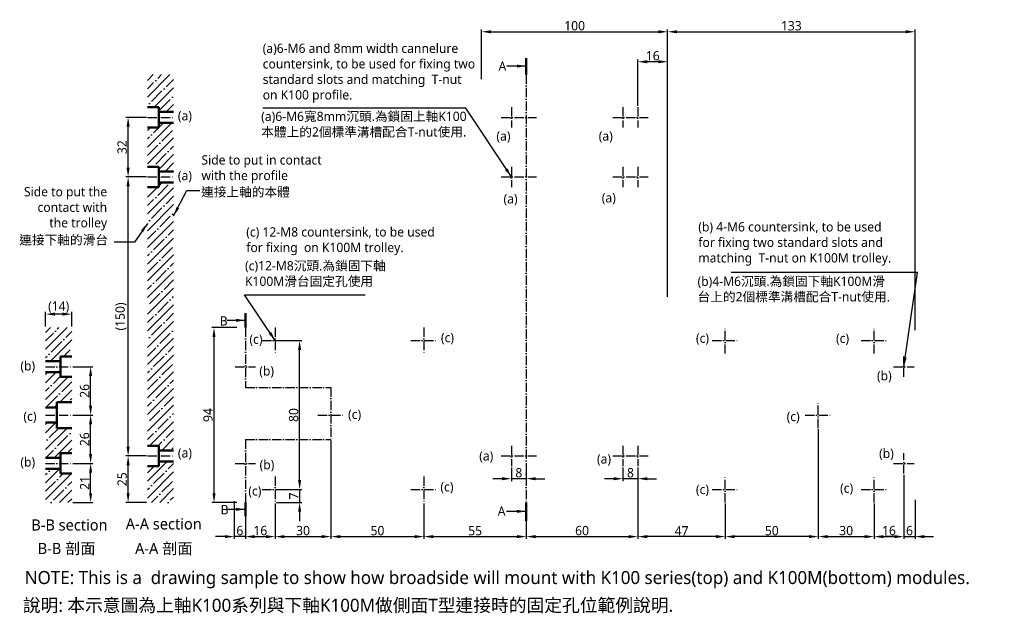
# Model space of a CAD drawing. Header units: millimetres. Extents: x 284 to 813, y 192 to 511.
import ezdxf

# ---------------------------------------------------------------- set-up
doc = ezdxf.new("R2010")
doc.units = ezdxf.units.MM
doc.linetypes.add('中心線5', pattern=[7.2, 5, -1, 0.2, -1])
doc.layers.add('中心線', color=5, linetype='中心線5')
doc.layers.add('標註線', color=3, linetype='Continuous')
doc.styles.get("Standard").update_dxf_attribs({"font": 'msjh.ttf'})
doc.dimstyles.new('ISO-25', dxfattribs={"dimtxt": 5, "dimasz": 5, "dimexe": 1.25, "dimexo": 0.625, "dimtad": 1, "dimdec": 8, "dimtxsty": 'Standard', "dimcen": 2.5, "dimadec": 0, "dimazin": 0, "dimtfac": 1, "dimtdec": 8, "dimtmove": 0, "dimatfit": 3, "dimfxl": 0, "dimarcsym": 0})

# ---------------------------------------------------------------- blocks, each defined once
blk = doc.blocks.new('*D1')
at = {"layer": 'Defpoints', "color": 0}
for p in [(311.81, 272.39), (321.99, 272.39), (311.81, 251.39)]:
    blk.add_point(p, dxfattribs=at)
at = {"layer": '標註線', "color": 0, "lineweight": -2}
for p, q in [((312.43, 272.39), (323.24, 272.39)), ((321.99, 256.39), (321.99, 267.39)), ((312.43, 251.39), (323.24, 251.39))]:
    blk.add_line(p, q, dxfattribs=at)
at = {"layer": '標註線', "color": 0}
for points in [[(321.16, 267.39), (322.83, 267.39), (321.99, 272.39)], [(321.16, 256.39), (322.83, 256.39), (321.99, 251.39)]]:
    blk.add_solid(points, dxfattribs=at)
at = {"layer": '標註線', "color": 0, "insert": (318.81, 261.89), "char_height": 5, "attachment_point": 5, "rotation": 90}
blk.add_mtext('21', dxfattribs=at)
blk = doc.blocks.new('*D2')
at = {"layer": 'Defpoints', "color": 0}
for p in [(297.81, 352.65), (297.81, 345.39), (311.81, 345.39)]:
    blk.add_point(p, dxfattribs=at)
at = {"layer": '標註線', "color": 0, "lineweight": -2}
for p, q in [((297.81, 346.02), (297.81, 353.9)), ((306.81, 352.65), (302.81, 352.65)), ((311.81, 346.02), (311.81, 353.9))]:
    blk.add_line(p, q, dxfattribs=at)
at = {"layer": '標註線', "color": 0}
for points in [[(302.81, 353.48), (302.81, 351.82), (297.81, 352.65)], [(306.81, 353.48), (306.81, 351.82), (311.81, 352.65)]]:
    blk.add_solid(points, dxfattribs=at)
at = {"layer": '標註線', "color": 0, "insert": (304.81, 356.4), "char_height": 5, "attachment_point": 5}
blk.add_mtext('(14)', dxfattribs=at)
blk = doc.blocks.new('*D3')
at = {"layer": 'Defpoints', "color": 0}
for p in [(399.21, 252.77), (405.21, 251.39), (399.21, 233.04)]:
    blk.add_point(p, dxfattribs=at)
at = {"layer": '標註線', "color": 0, "lineweight": -2}
for p, q in [((399.21, 252.14), (399.21, 231.79)), ((405.21, 250.77), (405.21, 231.79)), ((394.21, 233.04), (389.21, 233.04)), ((405.21, 233.04), (399.21, 233.04)), ((410.21, 233.04), (415.21, 233.04))]:
    blk.add_line(p, q, dxfattribs=at)
at = {"layer": '標註線', "color": 0}
for points in [[(394.21, 233.87), (394.21, 232.2), (399.21, 233.04)], [(410.21, 233.87), (410.21, 232.2), (405.21, 233.04)]]:
    blk.add_solid(points, dxfattribs=at)
at = {"layer": '標註線', "color": 0, "insert": (402.21, 236.25), "char_height": 5, "attachment_point": 5}
blk.add_mtext('6', dxfattribs=at)
blk = doc.blocks.new('*D4')
at = {"layer": 'Defpoints', "color": 0}
for p in [(388.33, 345.39), (401.21, 345.39), (401.21, 251.39)]:
    blk.add_point(p, dxfattribs=at)
at = {"layer": '標註線', "color": 0, "lineweight": -2}
for p, q in [((400.59, 345.39), (387.08, 345.39)), ((388.33, 256.39), (388.33, 340.39)), ((400.59, 251.39), (387.08, 251.39))]:
    blk.add_line(p, q, dxfattribs=at)
at = {"layer": '標註線', "color": 0}
for points in [[(387.5, 340.39), (389.17, 340.39), (388.33, 345.39)], [(387.5, 256.39), (389.17, 256.39), (388.33, 251.39)]]:
    blk.add_solid(points, dxfattribs=at)
at = {"layer": '標註線', "color": 0, "insert": (385.12, 298.39), "char_height": 5, "attachment_point": 5, "rotation": 90}
blk.add_mtext('94', dxfattribs=at)
blk = doc.blocks.new('*D5')
at = {"layer": 'Defpoints', "color": 0}
for p in [(765.21, 504.41), (632.21, 361.39), (765.21, 343.39)]:
    blk.add_point(p, dxfattribs=at)
at = {"layer": '標註線', "color": 0, "lineweight": -2}
for p, q in [((632.21, 362.02), (632.21, 505.66)), ((637.21, 504.41), (760.21, 504.41)), ((765.21, 344.02), (765.21, 505.66))]:
    blk.add_line(p, q, dxfattribs=at)
at = {"layer": '標註線', "color": 0}
for points in [[(637.21, 505.24), (637.21, 503.57), (632.21, 504.41)], [(760.21, 505.24), (760.21, 503.57), (765.21, 504.41)]]:
    blk.add_solid(points, dxfattribs=at)
at = {"layer": '標註線', "color": 0, "insert": (698.71, 507.63), "char_height": 5, "attachment_point": 5}
blk.add_mtext('133', dxfattribs=at)
blk = doc.blocks.new('*D6')
at = {"layer": 'Defpoints', "color": 0}
for p in [(342.15, 276.39), (352.58, 276.39), (352.58, 251.39)]:
    blk.add_point(p, dxfattribs=at)
at = {"layer": '標註線', "color": 0, "lineweight": -2}
for p, q in [((351.96, 276.39), (340.9, 276.39)), ((342.15, 256.39), (342.15, 271.39)), ((351.96, 251.39), (340.9, 251.39))]:
    blk.add_line(p, q, dxfattribs=at)
at = {"layer": '標註線', "color": 0}
for points in [[(341.32, 271.39), (342.98, 271.39), (342.15, 276.39)], [(341.32, 256.39), (342.98, 256.39), (342.15, 251.39)]]:
    blk.add_solid(points, dxfattribs=at)
at = {"layer": '標註線', "color": 0, "insert": (338.94, 263.89), "char_height": 5, "attachment_point": 5, "rotation": 90}
blk.add_mtext('25', dxfattribs=at)
blk = doc.blocks.new('*D9')
at = {"layer": 'Defpoints', "color": 0}
for p in [(311.81, 298.39), (321.99, 298.39), (311.81, 272.39)]:
    blk.add_point(p, dxfattribs=at)
at = {"layer": '標註線', "color": 0, "lineweight": -2}
for p, q in [((312.43, 298.39), (323.24, 298.39)), ((321.99, 277.39), (321.99, 293.39)), ((312.43, 272.39), (323.24, 272.39))]:
    blk.add_line(p, q, dxfattribs=at)
at = {"layer": '標註線', "color": 0}
for points in [[(321.16, 293.39), (322.83, 293.39), (321.99, 298.39)], [(321.16, 277.39), (322.83, 277.39), (321.99, 272.39)]]:
    blk.add_solid(points, dxfattribs=at)
at = {"layer": '標註線', "color": 0, "insert": (318.78, 285.39), "char_height": 5, "attachment_point": 5, "rotation": 90}
blk.add_mtext('26', dxfattribs=at)
blk = doc.blocks.new('*D10')
at = {"layer": 'Defpoints', "color": 0}
for p in [(311.81, 324.39), (321.99, 324.39), (311.81, 298.39)]:
    blk.add_point(p, dxfattribs=at)
at = {"layer": '標註線', "color": 0, "lineweight": -2}
for p, q in [((312.43, 324.39), (323.24, 324.39)), ((321.99, 303.39), (321.99, 319.39)), ((312.43, 298.39), (323.24, 298.39))]:
    blk.add_line(p, q, dxfattribs=at)
at = {"layer": '標註線', "color": 0}
for points in [[(321.16, 319.39), (322.83, 319.39), (321.99, 324.39)], [(321.16, 303.39), (322.83, 303.39), (321.99, 298.39)]]:
    blk.add_solid(points, dxfattribs=at)
at = {"layer": '標註線', "color": 0, "insert": (318.78, 311.39), "char_height": 5, "attachment_point": 5, "rotation": 90}
blk.add_mtext('26', dxfattribs=at)
blk = doc.blocks.new('*D12')
at = {"layer": 'Defpoints', "color": 0}
for p in [(616.21, 270.27), (556.21, 251.39), (616.21, 233.04)]:
    blk.add_point(p, dxfattribs=at)
at = {"layer": '標註線', "color": 0, "lineweight": -2}
for p, q in [((616.21, 269.64), (616.21, 231.79)), ((556.21, 250.77), (556.21, 231.79)), ((561.21, 233.04), (611.21, 233.04))]:
    blk.add_line(p, q, dxfattribs=at)
at = {"layer": '標註線', "color": 0}
for points in [[(561.21, 233.87), (561.21, 232.2), (556.21, 233.04)], [(611.21, 233.87), (611.21, 232.2), (616.21, 233.04)]]:
    blk.add_solid(points, dxfattribs=at)
at = {"layer": '標註線', "color": 0, "insert": (586.21, 236.25), "char_height": 5, "attachment_point": 5}
blk.add_mtext('60', dxfattribs=at)
blk = doc.blocks.new('*D14')
at = {"layer": 'Defpoints', "color": 0}
for p in [(759.21, 266.27), (765.21, 253.39), (765.21, 233.04)]:
    blk.add_point(p, dxfattribs=at)
at = {"layer": '標註線', "color": 0, "lineweight": -2}
for p, q in [((759.21, 265.64), (759.21, 231.79)), ((765.21, 252.77), (765.21, 231.79)), ((754.21, 233.04), (749.21, 233.04)), ((759.21, 233.04), (765.21, 233.04)), ((770.21, 233.04), (775.21, 233.04))]:
    blk.add_line(p, q, dxfattribs=at)
at = {"layer": '標註線', "color": 0}
for points in [[(754.21, 233.87), (754.21, 232.2), (759.21, 233.04)], [(770.21, 233.87), (770.21, 232.2), (765.21, 233.04)]]:
    blk.add_solid(points, dxfattribs=at)
at = {"layer": '標註線', "color": 0, "insert": (762.21, 236.25), "char_height": 5, "attachment_point": 5}
blk.add_mtext('6', dxfattribs=at)
blk = doc.blocks.new('*D15')
at = {"layer": 'Defpoints', "color": 0}
for p in [(616.21, 488.31), (632.21, 478.39), (616.21, 463.89)]:
    blk.add_point(p, dxfattribs=at)
at = {"layer": '標註線', "color": 0, "lineweight": -2}
for p, q in [((616.21, 464.52), (616.21, 489.56)), ((627.21, 488.31), (621.21, 488.31)), ((632.21, 479.02), (632.21, 489.56))]:
    blk.add_line(p, q, dxfattribs=at)
at = {"layer": '標註線', "color": 0}
for points in [[(621.21, 489.14), (621.21, 487.47), (616.21, 488.31)], [(627.21, 489.14), (627.21, 487.47), (632.21, 488.31)]]:
    blk.add_solid(points, dxfattribs=at)
at = {"layer": '標註線', "color": 0, "insert": (624.21, 491.53), "char_height": 5, "attachment_point": 5}
blk.add_mtext('16', dxfattribs=at)
blk = doc.blocks.new('*D16')
at = {"layer": 'Defpoints', "color": 0}
for p in [(548.21, 270.89), (556.21, 270.89), (548.21, 264.16)]:
    blk.add_point(p, dxfattribs=at)
at = {"layer": '標註線', "color": 0, "lineweight": -2}
for p, q in [((548.21, 270.27), (548.21, 262.91)), ((556.21, 270.27), (556.21, 262.91)), ((543.21, 264.16), (538.21, 264.16)), ((556.21, 264.16), (548.21, 264.16)), ((561.21, 264.16), (566.21, 264.16))]:
    blk.add_line(p, q, dxfattribs=at)
at = {"layer": '標註線', "color": 0}
for points in [[(543.21, 264.99), (543.21, 263.33), (548.21, 264.16)], [(561.21, 264.99), (561.21, 263.33), (556.21, 264.16)]]:
    blk.add_solid(points, dxfattribs=at)
at = {"layer": '標註線', "color": 0, "insert": (552.21, 267.37), "char_height": 5, "attachment_point": 5}
blk.add_mtext('8', dxfattribs=at)
blk = doc.blocks.new('*D17')
at = {"layer": 'Defpoints', "color": 0}
for p in [(608.21, 270.89), (616.21, 270.89), (608.21, 264.16)]:
    blk.add_point(p, dxfattribs=at)
at = {"layer": '標註線', "color": 0, "lineweight": -2}
for p, q in [((608.21, 270.27), (608.21, 262.91)), ((616.21, 270.27), (616.21, 262.91)), ((603.21, 264.16), (598.21, 264.16)), ((616.21, 264.16), (608.21, 264.16)), ((621.21, 264.16), (626.21, 264.16))]:
    blk.add_line(p, q, dxfattribs=at)
at = {"layer": '標註線', "color": 0}
for points in [[(603.21, 264.99), (603.21, 263.33), (608.21, 264.16)], [(621.21, 264.99), (621.21, 263.33), (616.21, 264.16)]]:
    blk.add_solid(points, dxfattribs=at)
at = {"layer": '標註線', "color": 0, "insert": (612.21, 267.37), "char_height": 5, "attachment_point": 5}
blk.add_mtext('8', dxfattribs=at)
blk = doc.blocks.new('*D19')
at = {"layer": 'Defpoints', "color": 0}
for p in [(451.21, 285.24), (421.21, 251.39), (451.21, 233.04)]:
    blk.add_point(p, dxfattribs=at)
at = {"layer": '標註線', "color": 0, "lineweight": -2}
for p, q in [((451.21, 284.62), (451.21, 231.79)), ((421.21, 250.77), (421.21, 231.79)), ((426.21, 233.04), (446.21, 233.04))]:
    blk.add_line(p, q, dxfattribs=at)
at = {"layer": '標註線', "color": 0}
for points in [[(426.21, 233.87), (426.21, 232.2), (421.21, 233.04)], [(446.21, 233.87), (446.21, 232.2), (451.21, 233.04)]]:
    blk.add_solid(points, dxfattribs=at)
at = {"layer": '標註線', "color": 0, "insert": (436.21, 236.25), "char_height": 5, "attachment_point": 5}
blk.add_mtext('30', dxfattribs=at)
blk = doc.blocks.new('*D21')
at = {"layer": 'Defpoints', "color": 0}
for p in [(713.21, 290.14), (743.21, 250.77), (743.21, 233.04)]:
    blk.add_point(p, dxfattribs=at)
at = {"layer": '標註線', "color": 0, "lineweight": -2}
for p, q in [((713.21, 289.52), (713.21, 231.79)), ((743.21, 250.14), (743.21, 231.79)), ((718.21, 233.04), (738.21, 233.04))]:
    blk.add_line(p, q, dxfattribs=at)
at = {"layer": '標註線', "color": 0}
for points in [[(718.21, 233.87), (718.21, 232.2), (713.21, 233.04)], [(738.21, 233.87), (738.21, 232.2), (743.21, 233.04)]]:
    blk.add_solid(points, dxfattribs=at)
at = {"layer": '標註線', "color": 0, "insert": (728.21, 236.25), "char_height": 5, "attachment_point": 5}
blk.add_mtext('30', dxfattribs=at)
blk = doc.blocks.new('*D22')
at = {"layer": 'Defpoints', "color": 0}
for p in [(421.21, 338.39), (434.36, 338.39), (421.21, 258.39)]:
    blk.add_point(p, dxfattribs=at)
at = {"layer": '標註線', "color": 0, "lineweight": -2}
for p, q in [((421.84, 338.39), (435.61, 338.39)), ((434.36, 263.39), (434.36, 333.39)), ((421.84, 258.39), (435.61, 258.39))]:
    blk.add_line(p, q, dxfattribs=at)
at = {"layer": '標註線', "color": 0}
for points in [[(433.53, 333.39), (435.19, 333.39), (434.36, 338.39)], [(433.53, 263.39), (435.19, 263.39), (434.36, 258.39)]]:
    blk.add_solid(points, dxfattribs=at)
at = {"layer": '標註線', "color": 0, "insert": (431.15, 298.39), "char_height": 5, "attachment_point": 5, "rotation": 90}
blk.add_mtext('80', dxfattribs=at)
blk = doc.blocks.new('*D23')
at = {"layer": 'Defpoints', "color": 0}
for p in [(451.21, 285.24), (501.21, 251.39), (501.21, 233.04)]:
    blk.add_point(p, dxfattribs=at)
at = {"layer": '標註線', "color": 0, "lineweight": -2}
for p, q in [((451.21, 284.62), (451.21, 231.79)), ((501.21, 250.77), (501.21, 231.79)), ((456.21, 233.04), (496.21, 233.04))]:
    blk.add_line(p, q, dxfattribs=at)
at = {"layer": '標註線', "color": 0}
for points in [[(456.21, 233.87), (456.21, 232.2), (451.21, 233.04)], [(496.21, 233.87), (496.21, 232.2), (501.21, 233.04)]]:
    blk.add_solid(points, dxfattribs=at)
at = {"layer": '標註線', "color": 0, "insert": (476.21, 236.25), "char_height": 5, "attachment_point": 5}
blk.add_mtext('50', dxfattribs=at)
blk = doc.blocks.new('*D24')
at = {"layer": 'Defpoints', "color": 0}
for p in [(501.21, 251.39), (556.21, 251.39), (556.21, 233.04)]:
    blk.add_point(p, dxfattribs=at)
at = {"layer": '標註線', "color": 0, "lineweight": -2}
for p, q in [((501.21, 250.77), (501.21, 231.79)), ((556.21, 250.77), (556.21, 231.79)), ((506.21, 233.04), (551.21, 233.04))]:
    blk.add_line(p, q, dxfattribs=at)
at = {"layer": '標註線', "color": 0}
for points in [[(506.21, 233.87), (506.21, 232.2), (501.21, 233.04)], [(551.21, 233.87), (551.21, 232.2), (556.21, 233.04)]]:
    blk.add_solid(points, dxfattribs=at)
at = {"layer": '標註線', "color": 0, "insert": (528.71, 236.2), "char_height": 5, "attachment_point": 5}
blk.add_mtext('55', dxfattribs=at)
blk = doc.blocks.new('*D25')
at = {"layer": 'Defpoints', "color": 0}
for p in [(713.21, 291.39), (663.21, 251.39), (663.21, 233.04)]:
    blk.add_point(p, dxfattribs=at)
at = {"layer": '標註線', "color": 0, "lineweight": -2}
for p, q in [((713.21, 290.77), (713.21, 231.79)), ((663.21, 250.77), (663.21, 231.79)), ((708.21, 233.04), (668.21, 233.04))]:
    blk.add_line(p, q, dxfattribs=at)
at = {"layer": '標註線', "color": 0}
for points in [[(668.21, 233.87), (668.21, 232.2), (663.21, 233.04)], [(708.21, 233.87), (708.21, 232.2), (713.21, 233.04)]]:
    blk.add_solid(points, dxfattribs=at)
at = {"layer": '標註線', "color": 0, "insert": (688.21, 236.25), "char_height": 5, "attachment_point": 5}
blk.add_mtext('50', dxfattribs=at)
blk = doc.blocks.new('*D26')
at = {"layer": 'Defpoints', "color": 0}
for p in [(616.21, 250.77), (663.21, 251.39), (616.21, 233.04)]:
    blk.add_point(p, dxfattribs=at)
at = {"layer": '標註線', "color": 0, "lineweight": -2}
for p, q in [((616.21, 250.14), (616.21, 231.79)), ((663.21, 250.77), (663.21, 231.79)), ((658.21, 233.04), (621.21, 233.04))]:
    blk.add_line(p, q, dxfattribs=at)
at = {"layer": '標註線', "color": 0}
for points in [[(621.21, 233.87), (621.21, 232.2), (616.21, 233.04)], [(658.21, 233.87), (658.21, 232.2), (663.21, 233.04)]]:
    blk.add_solid(points, dxfattribs=at)
at = {"layer": '標註線', "color": 0, "insert": (639.71, 236.16), "char_height": 5, "attachment_point": 5}
blk.add_mtext('47', dxfattribs=at)
blk = doc.blocks.new('*D27')
at = {"layer": 'Defpoints', "color": 0}
for p in [(632.21, 504.41), (532.21, 478.39), (632.21, 478.39)]:
    blk.add_point(p, dxfattribs=at)
at = {"layer": '標註線', "color": 0, "lineweight": -2}
for p, q in [((532.21, 479.02), (532.21, 505.66)), ((537.21, 504.41), (627.21, 504.41)), ((632.21, 479.02), (632.21, 505.66))]:
    blk.add_line(p, q, dxfattribs=at)
at = {"layer": '標註線', "color": 0}
for points in [[(537.21, 505.24), (537.21, 503.57), (532.21, 504.41)], [(627.21, 505.24), (627.21, 503.57), (632.21, 504.41)]]:
    blk.add_solid(points, dxfattribs=at)
at = {"layer": '標註線', "color": 0, "insert": (582.21, 507.63), "char_height": 5, "attachment_point": 5}
blk.add_mtext('100', dxfattribs=at)
blk = doc.blocks.new('*D28')
at = {"layer": 'Defpoints', "color": 0}
for p in [(421.21, 258.39), (421.21, 251.39), (434.36, 251.39)]:
    blk.add_point(p, dxfattribs=at)
at = {"layer": '標註線', "color": 0, "lineweight": -2}
for p, q in [((434.36, 263.39), (434.36, 268.39)), ((421.84, 258.39), (435.61, 258.39)), ((434.36, 258.39), (434.36, 251.39)), ((421.84, 251.39), (435.61, 251.39)), ((434.36, 246.39), (434.36, 241.39))]:
    blk.add_line(p, q, dxfattribs=at)
at = {"layer": '標註線', "color": 0}
for points in [[(433.53, 263.39), (435.19, 263.39), (434.36, 258.39)], [(433.53, 246.39), (435.19, 246.39), (434.36, 251.39)]]:
    blk.add_solid(points, dxfattribs=at)
at = {"layer": '標註線', "color": 0, "insert": (431.23, 254.89), "char_height": 5, "attachment_point": 5, "rotation": 90}
blk.add_mtext('7', dxfattribs=at)
blk = doc.blocks.new('*D30')
at = {"layer": 'Defpoints', "color": 0}
for p in [(759.21, 266.89), (743.21, 251.39), (759.21, 233.04)]:
    blk.add_point(p, dxfattribs=at)
at = {"layer": '標註線', "color": 0, "lineweight": -2}
for p, q in [((759.21, 266.27), (759.21, 231.79)), ((743.21, 250.77), (743.21, 231.79)), ((748.21, 233.04), (754.21, 233.04))]:
    blk.add_line(p, q, dxfattribs=at)
at = {"layer": '標註線', "color": 0}
for points in [[(748.21, 233.87), (748.21, 232.2), (743.21, 233.04)], [(754.21, 233.87), (754.21, 232.2), (759.21, 233.04)]]:
    blk.add_solid(points, dxfattribs=at)
at = {"layer": '標註線', "color": 0, "insert": (751.21, 236.26), "char_height": 5, "attachment_point": 5}
blk.add_mtext('16', dxfattribs=at)
blk = doc.blocks.new('*D31')
at = {"layer": 'Defpoints', "color": 0}
for p in [(405.21, 251.39), (421.21, 251.39), (421.21, 233.04)]:
    blk.add_point(p, dxfattribs=at)
at = {"layer": '標註線', "color": 0, "lineweight": -2}
for p, q in [((405.21, 250.77), (405.21, 231.79)), ((421.21, 250.77), (421.21, 231.79)), ((410.21, 233.04), (416.21, 233.04))]:
    blk.add_line(p, q, dxfattribs=at)
at = {"layer": '標註線', "color": 0}
for points in [[(410.21, 233.87), (410.21, 232.2), (405.21, 233.04)], [(416.21, 233.87), (416.21, 232.2), (421.21, 233.04)]]:
    blk.add_solid(points, dxfattribs=at)
at = {"layer": '標註線', "color": 0, "insert": (413.21, 236.26), "char_height": 5, "attachment_point": 5}
blk.add_mtext('16', dxfattribs=at)
blk = doc.blocks.new('*D33')
at = {"layer": 'Defpoints', "color": 0}
for p in [(342.15, 426.39), (352.58, 426.39), (352.58, 276.39)]:
    blk.add_point(p, dxfattribs=at)
at = {"layer": '標註線', "color": 0, "lineweight": -2}
for p, q in [((351.96, 426.39), (340.9, 426.39)), ((342.15, 281.39), (342.15, 421.39)), ((351.96, 276.39), (340.9, 276.39))]:
    blk.add_line(p, q, dxfattribs=at)
at = {"layer": '標註線', "color": 0}
for points in [[(341.32, 421.39), (342.98, 421.39), (342.15, 426.39)], [(341.32, 281.39), (342.98, 281.39), (342.15, 276.39)]]:
    blk.add_solid(points, dxfattribs=at)
at = {"layer": '標註線', "color": 0, "insert": (338.4, 351.39), "char_height": 5, "attachment_point": 5, "rotation": 90}
blk.add_mtext('(150)', dxfattribs=at)
blk = doc.blocks.new('*D34')
at = {"layer": 'Defpoints', "color": 0}
for p in [(342.15, 458.39), (352.58, 458.39), (352.58, 426.39)]:
    blk.add_point(p, dxfattribs=at)
at = {"layer": '標註線', "color": 0, "lineweight": -2}
for p, q in [((351.96, 458.39), (340.9, 458.39)), ((342.15, 431.39), (342.15, 453.39)), ((351.96, 426.39), (340.9, 426.39))]:
    blk.add_line(p, q, dxfattribs=at)
at = {"layer": '標註線', "color": 0}
for points in [[(341.32, 453.39), (342.98, 453.39), (342.15, 458.39)], [(341.32, 431.39), (342.98, 431.39), (342.15, 426.39)]]:
    blk.add_solid(points, dxfattribs=at)
at = {"layer": '標註線', "color": 0, "insert": (338.94, 442.39), "char_height": 5, "attachment_point": 5, "rotation": 90}
blk.add_mtext('32', dxfattribs=at)

msp = doc.modelspace()

# ---------------------------------------------------------------- hatches: boundary and pattern name
h = msp.add_hatch()
h.set_pattern_fill('ANSI35', color=256)
h.paths.add_polyline_path([(366.581033, 481.39464349), (352.581033, 481.39464349), (352.581033, 463.89464349), (358.581033, 463.89464349), (358.581033, 461.39464349), (366.581033, 461.39464349)])
h.paths.add_polyline_path([(366.581033, 455.39464349), (358.581033, 455.39464349), (358.581033, 452.89464349), (352.581033, 452.89464349), (352.581033, 431.89464349), (358.581033, 431.89464349), (358.581033, 429.39464349), (366.581033, 429.39464349)])
h.paths.add_polyline_path([(366.581033, 423.39464349), (358.581033, 423.39464349), (358.581033, 420.89464349), (352.581033, 420.89464349), (352.581033, 281.89464349), (358.581033, 281.89464349), (358.581033, 279.39464349), (366.581033, 279.39464349)])
h.paths.add_polyline_path([(366.581033, 273.39464349), (358.581033, 273.39464349), (358.581033, 270.89464349), (352.581033, 270.89464349), (352.581033, 251.39464349), (366.581033, 251.39464349)])
h = msp.add_hatch()
h.set_pattern_fill('ANSI35', color=256, style=0)
h.paths.add_polyline_path([(311.80999985, 251.39464349), (311.80999985, 266.89464349), (305.80999985, 266.89464349), (305.80999985, 269.39464349), (297.80999985, 269.39464349), (297.80999985, 251.39464349)])
h.paths.add_polyline_path([(297.80999985, 275.39464349), (305.80999985, 275.39464349), (305.80999985, 277.89464349), (311.80999985, 277.89464349), (311.80999985, 291.39464349), (303.80999985, 291.39464349), (303.80999985, 294.39464349), (297.80999985, 294.39464349)])
h.paths.add_polyline_path([(311.80999985, 305.39464349), (311.80999985, 318.89464349), (305.80999985, 318.89464349), (305.80999985, 321.39464349), (297.80999985, 321.39464349), (297.80999985, 302.39464349), (303.80999985, 302.39464349), (303.80999985, 305.39464349)])
h.paths.add_polyline_path([(305.80999985, 329.89464349), (311.80999985, 329.89464349), (311.80999985, 345.39464349), (297.80999985, 345.39464349), (297.80999985, 327.39464349), (305.80999985, 327.39464349)])

# ---------------------------------------------------------------- linework, layer by layer
at = {"lineweight": 50}
for p, q in [((358.581033, 463.89464349), (352.581033, 463.89464349)), ((358.581033, 463.89464349), (358.581033, 452.89464349)), ((366.581033, 461.39464349), (358.581033, 461.39464349)), ((366.581033, 455.39464349), (358.581033, 455.39464349)), ((358.581033, 452.89464349), (352.581033, 452.89464349)), ((358.581033, 431.89464349), (352.581033, 431.89464349)), ((358.581033, 431.89464349), (358.581033, 420.89464349)), ((366.581033, 429.39464349), (358.581033, 429.39464349)), ((358.581033, 420.89464349), (352.581033, 420.89464349)), ((366.581033, 423.39464349), (358.581033, 423.39464349)), ((305.80999985, 329.89464349), (305.80999985, 318.89464349)), ((305.80999985, 329.89464349), (311.80999985, 329.89464349)), ((297.80999985, 327.39464349), (305.80999985, 327.39464349)), ((297.80999985, 321.39464349), (305.80999985, 321.39464349)), ((305.80999985, 318.89464349), (311.80999985, 318.89464349)), ((297.80999985, 302.39464349), (303.80999985, 302.39464349)), ((303.80999985, 305.39464349), (303.80999985, 291.39464349)), ((303.80999985, 305.39464349), (311.80999985, 305.39464349)), ((297.80999985, 294.39464349), (303.80999985, 294.39464349)), ((303.80999985, 291.39464349), (311.80999985, 291.39464349)), ((358.581033, 281.89464349), (352.581033, 281.89464349)), ((358.581033, 281.89464349), (358.581033, 270.89464349)), ((297.80999985, 275.39464349), (305.80999985, 275.39464349)), ((305.80999985, 277.89464349), (305.80999985, 266.89464349)), ((305.80999985, 277.89464349), (311.80999985, 277.89464349)), ((366.581033, 279.39464349), (358.581033, 279.39464349)), ((358.581033, 270.89464349), (352.581033, 270.89464349)), ((366.581033, 273.39464349), (358.581033, 273.39464349)), ((297.80999985, 269.39464349), (305.80999985, 269.39464349)), ((305.80999985, 266.89464349), (311.80999985, 266.89464349))]:
    msp.add_line(p, q, dxfattribs=at)
at = {"layer": '中心線'}
for p, q in [((556.21102133, 481.39464349), (556.21102133, 251.39464349)), ((548.21102133, 463.89464349), (548.21102133, 452.89464349)), ((608.21102133, 463.89464349), (608.21102133, 452.89464349)), ((616.21102133, 463.89464349), (616.21102133, 452.89464349)), ((352.581033, 458.39464349), (366.581033, 458.39464349)), ((542.71102133, 458.39464349), (561.71102133, 458.39464349)), ((602.71102133, 458.39464349), (621.71102133, 458.39464349)), ((548.21102133, 431.89464349), (548.21102133, 420.89464349)), ((608.21102133, 431.89464349), (608.21102133, 420.89464349)), ((616.21102133, 431.89464349), (616.21102133, 420.89464349)), ((352.581033, 426.39464349), (366.581033, 426.39464349)), ((542.71102133, 426.39464349), (561.71102133, 426.39464349)), ((602.71102133, 426.39464349), (621.71102133, 426.39464349)), ((405.21102133, 345.39464349), (405.21102133, 313.21638212)), ((421.21102133, 345.39464349), (421.21102133, 331.39464349)), ((501.21102133, 345.39464349), (501.21102133, 331.39464349)), ((663.21102133, 331.39464349), (663.21102133, 345.39464349)), ((743.21102133, 331.39464349), (743.21102133, 345.39464349)), ((414.21102133, 338.39464349), (428.21102133, 338.39464349)), ((494.21102133, 338.39464349), (508.21102133, 338.39464349)), ((656.21102133, 338.39464349), (670.21102133, 338.39464349)), ((736.21102133, 338.39464349), (750.21102133, 338.39464349)), ((759.21102133, 318.89464349), (759.21102133, 329.89464349)), ((297.80999985, 324.39464349), (311.80999985, 324.39464349)), ((399.71102133, 324.39464349), (410.71102133, 324.39464349)), ((753.71102133, 324.39464349), (764.71102133, 324.39464349)), ((405.21102133, 313.21638212), (451.21102133, 313.21638212)), ((451.21102133, 313.21638212), (451.21102133, 285.24116857)), ((713.21102133, 291.39464349), (713.21102133, 305.39464349)), ((297.80999985, 298.39464349), (311.80999985, 298.39464349)), ((444.21102133, 298.39464349), (458.21102133, 298.39464349)), ((706.21102133, 298.39464349), (720.21102133, 298.39464349)), ((405.21102133, 285.24116857), (451.21102133, 285.24116857)), ((405.21102133, 285.24116857), (405.21102133, 251.39464349)), ((548.21102133, 281.89464349), (548.21102133, 270.89464349)), ((608.21102133, 281.89464349), (608.21102133, 270.89464349)), ((616.21102133, 281.89464349), (616.21102133, 270.89464349)), ((352.581033, 276.39464349), (366.581033, 276.39464349)), ((542.71102133, 276.39464349), (561.71102133, 276.39464349)), ((602.71102133, 276.39464349), (621.71102133, 276.39464349)), ((759.21102133, 266.89464349), (759.21102133, 277.89464349)), ((297.80999985, 272.39464349), (311.80999985, 272.39464349)), ((399.71102133, 272.39464349), (410.71102133, 272.39464349)), ((753.71102133, 272.39464349), (764.71102133, 272.39464349)), ((421.21102133, 265.39464349), (421.21102133, 251.39464349)), ((501.21102133, 265.39464349), (501.21102133, 251.39464349)), ((663.21102133, 251.39464349), (663.21102133, 265.39464349)), ((743.21102133, 251.39464349), (743.21102133, 265.39464349)), ((414.21102133, 258.39464349), (428.21102133, 258.39464349)), ((494.21102133, 258.39464349), (508.21102133, 258.39464349)), ((656.21102133, 258.39464349), (670.21102133, 258.39464349)), ((736.21102133, 258.39464349), (750.21102133, 258.39464349))]:
    msp.add_line(p, q, dxfattribs=at)
at = {"layer": '標註線', "lineweight": 50}
for p, q in [((556.21102133, 481.39464349), (556.21102133, 490.14029971)), ((405.21102133, 345.39464349), (405.21102133, 353.08343524)), ((405.21102133, 243.94830427), (405.21102133, 251.39464349)), ((556.21102133, 251.39464349), (556.21102133, 241.47557836))]:
    msp.add_line(p, q, dxfattribs=at)

# ---------------------------------------------------------------- texts
at = {"char_height": 5, "attachment_point": 1}
for s, insert, width in [('(a)6-M6 and 8mm width cannelure \\Pcountersink, to be used for fixing two\\Pstandard slots and matching  T-nut\\Pon K100 profile.', (414.50966787, 498.03073441), 2.842170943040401e-14), ('(b) 4-M6 countersink, to be used \\Pfor fixing two standard slots and \\Pmatching  T-nut on K100M trolley.', (648.70738628, 402.06985655), 2.842170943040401e-14), ('(c) 12-M8 countersink, to be used\\Pfor fixing  on K100M trolley.', (405.66554015, 399.3298129), 5.684341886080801e-14)]:
    msp.add_mtext(s, dxfattribs=dict(at, insert=insert, width=width))
for s, insert, char_height, attachment_point in [('Side to put in contact\\Pwith the profile', (381.57559144, 438.03348996), 5, 1), ('Side to put the\\Pcontact with\\Pthe trolley', (330.88998773, 397.58969551), 5, 9), ('B-B section', (290.11125491, 242.30968259), 6, 1), ('A-A section', (340.89056116, 242.88372487), 6, 1), ('NOTE: This is a  drawing sample to show how broadside will mount with K100 series(top) and K100M(bottom) modules.', (286.55096082, 214.55030715), 7, 1)]:
    msp.add_mtext(s, dxfattribs=dict(insert=insert, char_height=char_height, attachment_point=attachment_point))
at = {"layer": '標註線', "lineweight": 50, "char_height": 5, "attachment_point": 1}
for s, insert, width in [('A', (541.31376697, 488.44958342), 1.953992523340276e-14), ('B', (391.3803337, 351.509361), 1.77635683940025e-15), ('B', (391.88581539, 250.02537103), 1.77635683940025e-15), ('A', (540.86082697, 249.24932765), 1.953992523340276e-14)]:
    msp.add_mtext(s, dxfattribs=dict(at, insert=insert, width=width))
at = {"layer": '標註線'}
for s, insert, char_height, attachment_point in [('(a)', (368.92176296, 461.77505191), 5, 1), ('(a)6-M6寬8mm沉頭.為鎖固上軸K100\\P本體上的2個標準溝槽配合T-nut使用.', (413.70675051, 461.44458511), 5, 1), ('(a)', (540.16922798, 450.8901115), 5, 1), ('(a)', (595.1631636, 450.8901115), 5, 1), ('(a)', (368.92176296, 429.66447648), 5, 1), ('連接上軸的本體', (381.35639207, 420.85355778), 5, 1), ('(a)', (596.7966481, 417.69104154), 5, 1), ('(a)', (543.98068877, 417.14679379), 5, 1), ('連接下軸的滑台', (331.36626639, 389.4562716), 5, 9), ('(c)12-M8沉頭.為鎖固下軸\\PK100M滑台固定孔使用', (405.00192041, 381.14814398), 5, 1), ('(b)4-M6沉頭.為鎖固下軸K100M滑\\P台上的2個標準溝槽配合T-nut使用.', (648.29637595, 372.80222041), 5, 1), ('(c)', (407.38792504, 341.67208098), 5, 1), ('(c)', (510.33467322, 342.53751602), 5, 1), ('(c)', (647.424097, 342.24903734), 5, 1), ('(c)', (722.74418183, 342.16532583), 5, 1), ('(b)', (284.25010126, 327.34970408), 5, 1), ('(b)', (412.6912133, 324.60994365), 5, 1), ('(b)', (744.76605783, 322.02665313), 5, 1), ('(c)', (460.40526157, 301.28513376), 5, 1), ('(c)', (285.88135032, 300.25830354), 5, 1), ('(c)', (696.19907058, 300.13122104), 5, 1), ('(a)', (368.92176296, 280.57614896), 5, 1), ('(b)', (745.89977185, 280.26833409), 5, 1), ('(b)', (284.25010126, 275.64623494), 5, 1), ('(a)', (530.91282341, 278.94340864), 5, 1), ('(a)', (594.22976474, 277.31532264), 5, 1), ('(b)', (412.8427352, 274.18567814), 5, 1), ('(c)', (406.78183526, 260.10322527), 5, 1), ('(c)', (510.0460637, 262.34057793), 5, 1), ('(c)', (647.424097, 260.89818654), 5, 1), ('(c)', (724.92215964, 261.61676289), 5, 1), ('B-B 剖面', (293.56460846, 229.67142718), 6, 1), ('A-A 剖面', (345.90426815, 229.67142718), 6, 1), ('說明: 本示意圖為上軸K100系列與下軸K100M做側面T型連接時的固定孔位範例說明.', (285.55399324, 199.64865377), 7, 1)]:
    msp.add_mtext(s, dxfattribs=dict(at, insert=insert, char_height=char_height, attachment_point=attachment_point))

# ---------------------------------------------------------------- dimensions: what is measured, and where the dimension line sits
for base, p1, p2, picture, middle in [((632.2110213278, 504.4054198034), (532.2110213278, 478.3946434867), (632.2110213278, 478.3946434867), '*D27', (582.2110213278, 507.6288704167)), ((765.2110213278, 504.4054198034), (632.2110213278, 361.3946434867), (765.2110213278, 343.3946434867), '*D5', (698.7110213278, 507.6288704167)), ((616.2110213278, 488.3054483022), (632.2110213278, 478.3946434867), (616.2110213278, 463.8946434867), '*D15', (624.2110213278, 491.5288989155)), ((663.2110213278, 233.036685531), (713.2110213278, 291.3946434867), (663.2110213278, 251.3946434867), '*D25', (688.2110213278, 236.245610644)), ((743.2110213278, 233.036685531), (713.2110213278, 290.1446434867), (743.2110213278, 250.7696434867), '*D21', (728.2110213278, 236.245610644)), ((501.2110213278, 233.036685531), (451.2110213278, 285.2411685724), (501.2110213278, 251.3946434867), '*D23', (476.2110213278, 236.245610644)), ((548.2110213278, 264.1591458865), (556.2110213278, 270.8946434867), (548.2110213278, 270.8946434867), '*D16', (552.2110213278, 267.3680709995)), ((616.2110213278, 233.036685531), (556.2110213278, 251.3946434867), (616.2110213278, 270.2696434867), '*D12', (586.2110213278, 236.245610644)), ((608.2110213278, 264.1591458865), (616.2110213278, 270.8946434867), (608.2110213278, 270.8946434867), '*D17', (612.2110213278, 267.3680709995)), ((759.2110213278, 233.036685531), (743.2110213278, 251.3946434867), (759.2110213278, 266.8946434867), '*D30', (751.2110213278, 236.2601361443)), ((765.2110213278, 233.036685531), (759.2110213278, 266.2696434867), (765.2110213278, 253.3946434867), '*D14', (762.2110213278, 236.245610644)), ((399.2110213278, 233.036685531), (405.2110213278, 251.3946434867), (399.2110213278, 252.7696434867), '*D3', (402.2110213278, 236.245610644)), ((421.2110213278, 233.036685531), (405.2110213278, 251.3946434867), (421.2110213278, 251.3946434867), '*D31', (413.2110213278, 236.2601361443))]:
    dim = msp.add_linear_dim(base=base, p1=p1, p2=p2, dimstyle='ISO-25', dxfattribs=at)
    dim.commit()
    dim.dimension.update_dxf_attribs({"geometry": picture, "text_midpoint": middle})
for base, p1, p2, picture, middle in [((342.151604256, 458.3946434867), (352.5810330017, 426.3946434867), (352.5810330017, 458.3946434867), '*D34', (338.942679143, 442.3946434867)), ((388.3339000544, 345.3946434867), (401.2110213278, 251.3946434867), (401.2110213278, 345.3946434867), '*D4', (385.1249749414, 298.3946434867)), ((321.9938599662, 324.3946434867), (311.8099998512, 298.3946434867), (311.8099998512, 324.3946434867), '*D10', (318.7849348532, 311.3946434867)), ((321.9938599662, 298.3946434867), (311.8099998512, 272.3946434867), (311.8099998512, 298.3946434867), '*D9', (318.7849348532, 285.3946434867)), ((342.151604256, 276.3946434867), (352.5810330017, 251.3946434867), (352.5810330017, 276.3946434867), '*D6', (338.942679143, 263.8946434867)), ((321.9938599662, 272.3946434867), (311.8099998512, 251.3946434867), (311.8099998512, 272.3946434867), '*D1', (318.8123719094, 261.8946434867))]:
    dim = msp.add_linear_dim(base=base, p1=p1, p2=p2, angle=90, dimstyle='ISO-25', dxfattribs=at)
    dim.commit()
    dim.dimension.update_dxf_attribs({"geometry": picture, "text_midpoint": middle})
for base, p1, p2, angle, text, picture, middle in [((342.15160426, 426.39464349), (352.581033, 276.39464349), (352.581033, 426.39464349), 90, '(150)', '*D33', (338.40200774, 351.39464349)), ((297.80999985, 352.65164401), (311.80999985, 345.39464349), (297.80999985, 345.39464349), 180, '(14)', '*D2', (304.80999985, 356.40124053))]:
    dim = msp.add_linear_dim(base=base, p1=p1, p2=p2, angle=angle, text=text, dimstyle='ISO-25', dxfattribs=at)
    dim.commit()
    dim.dimension.update_dxf_attribs({"geometry": picture, "text_midpoint": middle})
for base, p2, picture, middle in [((434.3589276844, 338.3946434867), (421.2110213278, 338.3946434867), '*D22', (434.3589276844, 298.3946434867)), ((434.3589276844, 251.3946434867), (421.2110213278, 251.3946434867), '*D28', (434.3589276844, 254.8946434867))]:
    dim = msp.add_linear_dim(base=base, p1=(421.2110213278, 258.3946434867), p2=p2, angle=90, dimstyle='ISO-25', dxfattribs=at)
    dim.commit()
    dim.dimension.update_dxf_attribs({"geometry": picture, "text_midpoint": middle, "dimtype": 160})
for base, p1, p2, picture, middle in [((451.2110213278, 233.036685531), (421.2110213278, 251.3946434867), (451.2110213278, 285.2411685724), '*D19', (436.2110213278, 236.245610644)), ((556.2110213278, 233.036685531), (501.2110213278, 251.3946434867), (556.2110213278, 251.3946434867), '*D24', (528.7110213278, 236.2036480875)), ((616.2110213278, 233.036685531), (663.2110213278, 251.3946434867), (616.2110213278, 250.7696434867), '*D26', (639.7110213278, 236.161685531))]:
    dim = msp.add_linear_dim(base=base, p1=p1, p2=p2, dimstyle='ISO-25', override={"dimtmove": 1}, dxfattribs=at)
    dim.commit()
    dim.dimension.update_dxf_attribs({"geometry": picture, "text_midpoint": middle})

# ---------------------------------------------------------------- leaders
for points in [[(556.21102133, 485.985604), (545.72951907, 485.985604)], [(548.21102133, 426.39464349), (523.67967316, 463.38057573), (414.50966787, 463.38057573)], [(352.581033, 401.41689444), (345.52046815, 391.31788563), (334.63967006, 391.31788563)], [(759.21102133, 324.39464349), (766.57233747, 374.97920849), (666.3853641, 374.97920849)], [(421.21102133, 338.39464349), (404.75765833, 363.04026644), (469.66233747, 363.04026644)], [(405.21102133, 349.29077173), (395.17485816, 349.29077173)], [(405.21102133, 247.70459879), (395.16777142, 247.70459879)], [(556.21102133, 246.62168895), (545.50727348, 246.62168895)]]:
    msp.add_leader(points, dimstyle='ISO-25', override={"dimgap": 0.625, "dimtad": 0}, dxfattribs=at)
at = {"layer": '標註線', "annotation_type": 0, "has_hookline": 1, "hookline_direction": 0, "text_width": 45.44222079}
msp.add_leader([(366.581033, 405.3943929), (373.65621314, 419.10355778), (380.73139207, 419.10355778)], dimstyle='ISO-25', override={"dimgap": 0.625, "dimtad": 0}, dxfattribs=at)

doc.saveas('drawing.dxf')
